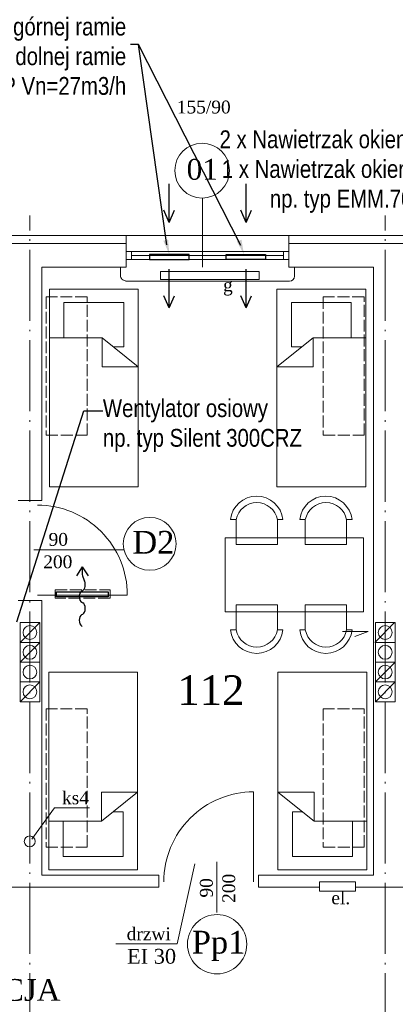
# Model space of a CAD drawing. Extents: x -26247 to 57310, y -7736 to 23659.
# Tile 6 of 15: x 18548 to 18929, y 9640 to 10636. Entities that reach past the tile are written whole.
import ezdxf
from ezdxf import colors
from ezdxf.entities.mleader import LeaderData, LeaderLine
from ezdxf.math import Vec2, Vec3

# ---------------------------------------------------------------- set-up
doc = ezdxf.new("R2010")
doc.units = 0
doc.header["$MEASUREMENT"] = 0
doc.linetypes.add('xref_PW-etapII$0$ACAD_ISO02W100', pattern=[15, 12, -3])
doc.linetypes.add('xref_PW-etapII$0$ACAD_ISO04W100', pattern=[30.5, 24, -3, 0.5, -3])
doc.layers.get('0').update_dxf_attribs({"color": 8, "linetype": 'CONTINUOUS'})
for name, color, linetype, lineweight in [('#2DL_SYM', 250, 'CONTINUOUS', 30), ('#Nawiew', 250, 'CONTINUOUS', 30), ('xref_PW-etapII$0$CIENKIE', 8, 'CONTINUOUS', 9), ('xref_PW-etapII$0$NAPIS', 8, 'CONTINUOUS', 9), ('xref_PW-etapII$0$OSIE', 8, 'xref_PW-etapII$0$ACAD_ISO04W100', 9), ('xref_PW-etapII$0$PRZERYW', 8, 'xref_PW-etapII$0$ACAD_ISO02W100', 9), ('xref_PW-etapII$0$SCIANY', 8, 'CONTINUOUS', 9), ('xref_PW-etapII$0$urzadzenia', 8, 'CONTINUOUS', 9), ('xref_PW-etapII$0$URZĄDZENIA', 8, 'CONTINUOUS', 9)]:
    doc.layers.add(name, color=color, linetype=linetype, lineweight=lineweight)
doc.layers.add('#WM_Tabelka pom', color=7, linetype='CONTINUOUS')
doc.layers.add('CIENKIE', color=8, linetype='CONTINUOUS')
doc.styles.get("Standard").update_dxf_attribs({"font": 'arial.ttf'})
doc.styles.add('xref_PW-etapII$0$NEWROMAN', font='TIMES.TTF')

# ---------------------------------------------------------------- blocks, each defined once
blk = doc.blocks.new('CPLS_455')
at = {"lineweight": 30}
for p, q in [((-0.4961523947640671, 0.008079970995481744), (-0.5, 1.13686837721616e-13)), ((-0.3038476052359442, 0.008079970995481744), (-0.2961523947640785, -0.008079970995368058)), ((-0.09615239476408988, 0.008079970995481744), (-0.1038476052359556, -0.008079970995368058)), ((0.09615239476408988, 0.008079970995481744), (0.1038476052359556, -0.008079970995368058)), ((0.5, 1.13686837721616e-13), (0.3500000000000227, 0.1000000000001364)), ((0.5, 1.13686837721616e-13), (0.3500000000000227, -0.09999999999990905)), ((0.5, 1.13686837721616e-13), (0.3710277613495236, 1.13686837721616e-13)), ((0.3307530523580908, -0.008468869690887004), (0.2591373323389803, -0.03998057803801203))]:
    blk.add_line(p, q, dxfattribs=at)
blk.add_arc((0.3710277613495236, -0.09999999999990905), 0.09999999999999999, 90, 113.7500250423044, dxfattribs=at)
for centre, major_axis, ratio, start_param, end_param in [((-0.3999999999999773, -0.00840329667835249), (-0.09999999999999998, 0), 0.5999999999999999, 3.419892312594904, 6.004885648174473), ((0, -0.00840329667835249), (-0.09999999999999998, 0), 0.6000000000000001, 3.419892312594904, 6.004885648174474), ((-0.1999999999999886, 0.008403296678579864), (0.09999999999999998, 9.999999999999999e-17), 0.6, 3.419892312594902, 6.004885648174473), ((0.1999999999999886, 0.008403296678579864), (0.09999999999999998, 0), 0.6000000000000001, 3.419892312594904, 5.345149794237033)]:
    blk.add_ellipse(centre, major_axis=major_axis, ratio=ratio, start_param=start_param, end_param=end_param, dxfattribs=at)
blk = doc.blocks.new('xref_PW-etapII$0$A$C783649DA')
at = {"layer": 'xref_PW-etapII$0$CIENKIE', "ltscale": 3}
for p, q in [((-2066.12620858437, 378.0229803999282), (-2088.880443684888, 346.338213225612)), ((-2030.696135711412, 378.02298039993), (-2066.12620858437, 378.0229803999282))]:
    blk.add_line(p, q, dxfattribs=at)
blk.add_circle((-2091.14903690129, 344.1705418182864), 5.5, dxfattribs=at)
at = {"layer": 'xref_PW-etapII$0$NAPIS', "lineweight": 25, "ltscale": 3, "style": 'xref_PW-etapII$0$NEWROMAN'}
blk.add_text('ks4', height=13, dxfattribs=at).set_placement((-2058.401435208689, 381.7273171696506))
blk = doc.blocks.new('xref_PW-etapII')
at = {"layer": 'xref_PW-etapII$0$CIENKIE', "color": 8, "ltscale": 3}
for p, q in [((40646.30064004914, 16239.80888814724), (40646.30064004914, 16309.88765112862)), ((40566.30064004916, 16271.80888814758), (40736.30064004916, 16271.80888814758)), ((40373.80064004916, 16263.80888814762), (40568.80064004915, 16263.80888814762)), ((40733.80064004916, 16263.80888814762), (40928.80064004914, 16263.80888814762)), ((40568.80064004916, 16255.67033162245), (40733.80064004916, 16255.67033162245)), ((40568.80064004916, 16247.67033162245), (40733.80064004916, 16247.67033162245)), ((40574.30064004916, 16255.67033162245), (40574.30064004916, 16247.67033162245)), ((40574.30064004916, 16251.67033162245), (40728.30064004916, 16251.67033162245)), ((40728.30064004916, 16255.67033162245), (40728.30064004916, 16247.67033162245)), ((40563.09293115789, 16240.23103689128), (40563.09293115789, 16231.23103689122)), ((40739.30064004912, 16239.80888814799), (40739.30064004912, 16230.80888814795)), ((40734.30064004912, 16225.80888814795), (40568.30064004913, 16225.80888814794)), ((40475.16226685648, 15953.94107963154), (40566.65014699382, 15953.94107963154)), ((40479.00182077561, 15908.2233130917), (40570.00182077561, 15908.2233130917)), ((40461.30064004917, 15860.29735957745), (40481.30064004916, 15880.29735957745)), ((40820.65541940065, 15860.29128293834), (40840.65541940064, 15880.29128293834)), ((40787.9045658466, 15871.27612120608), (40813.99241535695, 15871.27612120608)), ((40813.99241535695, 15871.27612120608), (40800.59597184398, 15866.34375380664)), ((40461.30064004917, 15840.29735957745), (40481.30064004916, 15860.29735957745)), ((40821.30064004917, 15820.29735957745), (40841.30064004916, 15840.29735957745)), ((40461.30064004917, 15800.29735957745), (40481.30064004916, 15820.29735957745)), ((40821.30064004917, 15800.29735957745), (40841.30064004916, 15820.29735957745)), ((40697.96412192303, 15618.10055725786), (40697.96412192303, 15709.10055725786)), ((40620.3940147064, 15555.27409156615), (40638.50506761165, 15636.12825558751)), ((40660.63480855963, 15587.09565592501), (40660.63480855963, 15638.36417953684)), ((40620.3940147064, 15555.27409156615), (40558.4035040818, 15555.27409156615))]:
    blk.add_line(p, q, dxfattribs=at)
at = {"layer": 'xref_PW-etapII$0$CIENKIE'}
blk.add_lwpolyline([(40764.61178895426, 15618.02282635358), (40801.09820210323, 15618.02282635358), (40801.09820210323, 15608.5694222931), (40764.61178895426, 15608.5694222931)], close=True, dxfattribs=at)
at = {"layer": 'xref_PW-etapII$0$CIENKIE', "ltscale": 3}
for centre, radius in [((40645.80501401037, 16337.60292598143), 27.71970608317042), ((40592.71697051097, 15960.01741200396), 26.76567023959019), ((40660.91790354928, 15554.96389982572), 30)]:
    blk.add_circle(centre, radius, dxfattribs=at)
at = {"layer": 'xref_PW-etapII$0$CIENKIE'}
for centre in [(40471.30064004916, 15870.29735957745), (40471.30064004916, 15850.29735957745), (40471.30064004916, 15830.29735957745), (40471.30064004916, 15810.29735957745)]:
    blk.add_circle(centre, 7, dxfattribs=at)
at = {"layer": 'xref_PW-etapII$0$CIENKIE', "ltscale": 2}
for centre in [(40831.30064004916, 15870.29735957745), (40831.30064004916, 15850.29735957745), (40831.30064004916, 15830.29735957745), (40831.30064004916, 15810.29735957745)]:
    blk.add_circle(centre, 7, dxfattribs=at)
at = {"layer": 'xref_PW-etapII$0$CIENKIE', "ltscale": 3}
for centre, radius, start, end in [((40568.09293115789, 16231.23103689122), 5, 180, 270.0000000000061), ((40734.30064004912, 16230.80888814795), 5, 270.000000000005, 0), ((40479.00182077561, 15908.2233130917), 91, 0, 90.00000000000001), ((40697.96412192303, 15618.10055725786), 91, 89.99999999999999, 180.0000000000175)]:
    blk.add_arc(centre, radius, start, end, dxfattribs=at)
at = {"layer": 'xref_PW-etapII$0$OSIE', "ltscale": 3}
for p, q in [((40471.30064004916, 14538.60882876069), (40471.30064004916, 16292.33902326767)), ((40831.30064004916, 14538.60882876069), (40831.30064004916, 16292.33902326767))]:
    blk.add_line(p, q, dxfattribs=at)
at = {"layer": 'xref_PW-etapII$0$PRZERYW'}
for points in [[(40529.19074162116, 16209.80888814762), (40487.69074162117, 16209.80888814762), (40487.69074162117, 16069.80888814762), (40529.19074162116, 16069.80888814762)], [(40809.94891227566, 16209.80888814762), (40768.44891227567, 16209.80888814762), (40768.44891227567, 16069.80888814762), (40809.94891227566, 16069.80888814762)], [(40496.91531809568, 15913.62438090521), (40552.53917697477, 15913.62438090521), (40552.53917697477, 15905.07230191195), (40496.91531809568, 15905.07230191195)], [(40529.19074162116, 15793.20325724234), (40487.69074162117, 15793.20325724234), (40487.69074162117, 15653.20325724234), (40529.19074162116, 15653.20325724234)], [(40809.94891227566, 15793.20325724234), (40768.44891227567, 15793.20325724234), (40768.44891227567, 15653.20325724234), (40809.94891227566, 15653.20325724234)]]:
    blk.add_lwpolyline(points, close=True, dxfattribs=at)
at = {"layer": 'xref_PW-etapII$0$SCIANY', "ltscale": 3}
for p, q in [((40376.30064004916, 16271.80888814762), (40566.30064004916, 16271.80888814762)), ((40568.80064004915, 16271.80888814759), (40568.80064004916, 16239.80888814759)), ((40733.80064004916, 16271.80888814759), (40733.80064004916, 16239.80888814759)), ((40736.30064004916, 16271.80888814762), (40928.80064004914, 16271.80888814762)), ((40483.30064004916, 16239.80888814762), (40568.80064004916, 16239.80888814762)), ((40736.30064004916, 16239.80888814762), (40819.30064004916, 16239.80888814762)), ((40459.30064004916, 16003.80888814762), (40483.30064004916, 16003.80888814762)), ((40483.30064004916, 15902.80888814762), (40459.30064004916, 15902.80888814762)), ((40483.30064004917, 15624.80888814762), (40601.96412192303, 15624.80888814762)), ((40601.96412192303, 15624.80888814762), (40601.96412192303, 15612.80888814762)), ((40702.96412192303, 15624.80888814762), (40702.96412192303, 15612.80888814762)), ((40702.96412192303, 15624.80888814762), (40819.30064004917, 15624.80888814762)), ((39980.6371581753, 15612.80888814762), (40601.96412192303, 15612.80888814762)), ((40702.96412192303, 15612.80888814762), (40764.61178895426, 15612.80888814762)), ((40801.09820210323, 15612.80888814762), (40959.6371581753, 15612.80888814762))]:
    blk.add_line(p, q, dxfattribs=at)
at = {"layer": 'xref_PW-etapII$0$SCIANY'}
for p, q in [((40483.30064004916, 16003.80888814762), (40483.30064004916, 16239.80888814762)), ((40819.30064004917, 15624.80888814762), (40819.30064004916, 16239.80888814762)), ((40483.30064004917, 15624.80888814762), (40483.30064004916, 15902.80888814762))]:
    blk.add_line(p, q, dxfattribs=at)
at = {"layer": 'xref_PW-etapII$0$urzadzenia', "ltscale": 3}
for p, q in [((40581.01153053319, 16217.80888814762), (40491.01153053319, 16217.80888814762)), ((40721.58974956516, 16217.80888814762), (40811.58974956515, 16217.80888814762)), ((40566.36026741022, 16204.29331556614), (40505.66279365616, 16204.29331556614)), ((40736.24101268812, 16204.29331556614), (40796.93848644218, 16204.29331556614)), ((40544.43675844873, 16168.58126824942), (40491.01153053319, 16168.58126824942)), ((40544.43675844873, 16168.58126824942), (40544.43675844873, 16139.13709372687)), ((40581.01153053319, 16139.13709372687), (40544.43675844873, 16168.58126824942)), ((40721.58974956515, 16139.13709372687), (40758.16452164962, 16168.58126824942)), ((40758.16452164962, 16168.58126824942), (40758.16452164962, 16139.13709372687)), ((40758.16452164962, 16168.58126824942), (40811.58974956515, 16168.58126824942)), ((40566.36026741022, 16159.24140696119), (40556.03848624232, 16159.24140696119)), ((40736.24101268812, 16159.24140696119), (40746.56279385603, 16159.24140696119)), ((40581.01153053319, 16139.13709372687), (40544.43675844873, 16139.13709372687)), ((40721.58974956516, 16139.13709372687), (40758.16452164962, 16139.13709372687)), ((40581.01153053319, 16017.80888814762), (40491.01153053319, 16017.80888814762)), ((40721.58974956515, 16017.80888814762), (40811.58974956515, 16017.80888814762)), ((40669.21563820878, 15966.2021191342), (40809.21563820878, 15966.2021191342)), ((40669.21563820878, 15966.2021191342), (40669.21563820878, 15891.20211913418)), ((40809.21563820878, 15966.2021191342), (40809.21563820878, 15891.2021191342)), ((40669.21563820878, 15891.20211913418), (40809.21563820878, 15891.2021191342)), ((40461.30064004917, 15880.29735957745), (40461.30064004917, 15800.29735957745)), ((40481.30064004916, 15880.29735957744), (40481.30064004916, 15800.29735957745)), ((40821.30064004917, 15880.29735957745), (40821.30064004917, 15800.29735957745)), ((40841.30064004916, 15880.29735957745), (40841.30064004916, 15800.29735957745)), ((40580.45296846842, 15830.24292113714), (40490.45296846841, 15830.24292113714)), ((40722.63680426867, 15830.24292113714), (40812.63680426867, 15830.24292113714)), ((40543.87819638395, 15679.47054103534), (40543.87819638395, 15708.91471555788)), ((40580.45296846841, 15708.91471555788), (40543.87819638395, 15679.47054103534)), ((40580.45296846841, 15708.91471555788), (40543.87819638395, 15708.91471555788)), ((40722.63680426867, 15708.91471555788), (40759.21157635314, 15679.47054103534)), ((40722.63680426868, 15708.91471555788), (40759.21157635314, 15708.91471555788)), ((40759.21157635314, 15679.47054103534), (40759.21157635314, 15708.91471555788)), ((40543.87819638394, 15679.47054103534), (40490.45296846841, 15679.47054103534)), ((40565.80170534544, 15688.81040232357), (40555.47992417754, 15688.81040232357)), ((40737.28806739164, 15688.81040232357), (40747.60984855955, 15688.81040232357)), ((40759.21157635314, 15679.47054103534), (40812.63680426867, 15679.47054103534)), ((40565.80170534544, 15643.75849371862), (40505.10423159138, 15643.75849371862)), ((40737.28806739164, 15643.75849371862), (40797.9855411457, 15643.75849371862)), ((40580.45296846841, 15630.24292113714), (40490.45296846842, 15630.24292113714)), ((40722.63680426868, 15630.24292113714), (40812.63680426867, 15630.24292113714))]:
    blk.add_line(p, q, dxfattribs=at)
at = {"layer": 'xref_PW-etapII$0$urzadzenia'}
for p, q in [((40491.01153053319, 16217.80888814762), (40491.01153053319, 16017.80888814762)), ((40581.01153053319, 16217.80888814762), (40581.01153053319, 16017.80888814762)), ((40721.58974956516, 16217.80888814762), (40721.58974956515, 16017.80888814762)), ((40811.58974956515, 16217.80888814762), (40811.58974956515, 16017.80888814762)), ((40505.66279365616, 16204.29331556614), (40505.66279365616, 16168.58126824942)), ((40566.36026741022, 16204.29331556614), (40566.36026741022, 16159.24140696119)), ((40566.36026741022, 16204.29331556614), (40566.36026741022, 16159.24140696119)), ((40736.24101268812, 16204.29331556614), (40736.24101268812, 16159.24140696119)), ((40736.24101268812, 16204.29331556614), (40736.24101268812, 16159.24140696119)), ((40796.93848644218, 16204.29331556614), (40796.93848644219, 16168.58126824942)), ((40461.30064004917, 15880.29735957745), (40481.30064004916, 15880.29735957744)), ((40461.30064004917, 15860.29735957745), (40481.30064004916, 15860.29735957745)), ((40461.30064004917, 15840.29735957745), (40481.30064004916, 15840.29735957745)), ((40490.45296846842, 15630.24292113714), (40490.45296846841, 15830.24292113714)), ((40580.45296846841, 15630.24292113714), (40580.45296846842, 15830.24292113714)), ((40722.63680426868, 15630.24292113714), (40722.63680426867, 15830.24292113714)), ((40812.63680426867, 15630.24292113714), (40812.63680426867, 15830.24292113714)), ((40461.30064004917, 15820.29735957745), (40481.30064004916, 15820.29735957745)), ((40461.30064004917, 15800.29735957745), (40481.30064004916, 15800.29735957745)), ((40505.10423159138, 15643.75849371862), (40505.10423159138, 15679.47054103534)), ((40565.80170534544, 15643.75849371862), (40565.80170534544, 15688.81040232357)), ((40565.80170534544, 15643.75849371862), (40565.80170534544, 15688.81040232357)), ((40737.28806739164, 15643.75849371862), (40737.28806739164, 15688.81040232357)), ((40797.9855411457, 15643.75849371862), (40797.98554114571, 15679.47054103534))]:
    blk.add_line(p, q, dxfattribs=at)
at = {"layer": 'xref_PW-etapII$0$urzadzenia', "ltscale": 2}
for p, q in [((40821.30064004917, 15880.29735957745), (40841.30064004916, 15880.29735957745)), ((40821.30064004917, 15860.29735957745), (40841.30064004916, 15860.29735957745)), ((40821.30064004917, 15840.29735957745), (40841.30064004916, 15840.29735957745)), ((40821.30064004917, 15820.29735957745), (40841.30064004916, 15820.29735957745)), ((40821.30064004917, 15800.29735957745), (40841.30064004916, 15800.29735957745))]:
    blk.add_line(p, q, dxfattribs=at)
at = {"layer": 'xref_PW-etapII$0$urzadzenia'}
blk.add_lwpolyline([(40603.73290012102, 16235.57195947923), (40703.73290012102, 16235.57195947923), (40703.73290012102, 16227.57195947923), (40603.73290012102, 16227.57195947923)], close=True, dxfattribs=at)
at = {"layer": 'xref_PW-etapII$0$URZĄDZENIA', "ltscale": 3}
blk.add_line((40733.80064004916, 16239.80888814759), (40739.30064004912, 16239.80888814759), dxfattribs=at)
at = {"layer": 'xref_PW-etapII$0$URZĄDZENIA'}
for points in [[(40722.18949350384, 15984.50734536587), (40727.58894389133, 15984.50734536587, 0.8950139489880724), (40674.52014287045, 15984.50734536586), (40680.22811566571, 15984.50734536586, -0.8255392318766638), (40722.11748327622, 15984.47096839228), (40722.11748327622, 15959.22417364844), (40680.22811566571, 15959.22417364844), (40680.22811566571, 15984.50734536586)], [(40792.29574438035, 15984.50734536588), (40797.69519476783, 15984.50734536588, 0.8950139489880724), (40744.62639374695, 15984.50734536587), (40750.33436654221, 15984.50734536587, -0.8255392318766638), (40792.22373415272, 15984.47096839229), (40792.22373415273, 15959.22417364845), (40750.33436654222, 15959.22417364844), (40750.33436654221, 15984.50734536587)], [(40722.18949350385, 15872.89689290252), (40727.58894389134, 15872.89689290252, -0.8950139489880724), (40674.52014287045, 15872.89689290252), (40680.22811566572, 15872.89689290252, 0.8255392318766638), (40722.11748327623, 15872.93326987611), (40722.11748327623, 15898.18006461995), (40680.22811566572, 15898.18006461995), (40680.22811566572, 15872.89689290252)], [(40792.29574438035, 15872.89689290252), (40797.69519476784, 15872.89689290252, -0.8950139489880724), (40744.62639374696, 15872.89689290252), (40750.33436654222, 15872.89689290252, 0.8255392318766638), (40792.22373415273, 15872.93326987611), (40792.22373415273, 15898.18006461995), (40750.33436654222, 15898.18006461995), (40750.33436654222, 15872.89689290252)]]:
    blk.add_lwpolyline(points, format="xyb", dxfattribs=at)
at = {"layer": 'xref_PW-etapII$0$urzadzenia', "ltscale": 3}
blk.add_blockref('xref_PW-etapII$0$A$C783649DA', (42562.21472114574, 15314.83714808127), dxfattribs=at)
at = {"layer": 'xref_PW-etapII$0$NAPIS', "lineweight": 25, "ltscale": 3, "style": 'xref_PW-etapII$0$NEWROMAN'}
for s, height, p in [('155/90', 13, (40620.17236242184, 16395.43431420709)), ('01', 21, (40630.1103541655, 16328.39951032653)), ('g', 13, (40667.00462953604, 16215.43086809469)), ('90', 13, (40490.23748407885, 15958.01615444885)), ('D2', 23, (40575.19978077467, 15950.10587184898)), ('200', 13, (40484.84079738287, 15935.30363397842)), ('112', 30, (40620.5746109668, 15797.01889577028)), ('el.', 13, (40776.7171599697, 15595.39231960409)), ('drzwi  ', 13, (40569.35047761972, 15558.97842833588)), ('Pp1', 23, (40635.41118676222, 15545.55144559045)), ('  EI 30', 15, (40558.3817721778, 15535.25715213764)), ('KOMUNIKACJA', 22, (40258.52471002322, 15497.72650914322))]:
    blk.add_text(s, height=height, dxfattribs=at).set_placement(p)
for s, p in [('90', (40656.55973374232, 15602.17087314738)), ('200', (40679.27225421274, 15596.77418645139))]:
    blk.add_text(s, height=13, rotation=90, dxfattribs=at).set_placement(p)

msp = doc.modelspace()

# ---------------------------------------------------------------- linework, layer by layer
at = {"layer": '#2DL_SYM'}
msp.add_lwpolyline([(18637.75327504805, 10052.3444306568), (18585.25327504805, 10052.3444306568), (18585.25327504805, 10057.3444306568), (18637.75327504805, 10057.3444306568)], close=True, dxfattribs=at)
at = {"layer": '#Nawiew'}
for p, q in [((18699.44375391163, 10430.85570263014), (18699.44375391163, 10469.98383992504)), ((18777.4803595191, 10430.85570263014), (18777.4803595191, 10469.98383992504)), ((18699.44375391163, 10430.85570263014), (18694.06048649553, 10443.23415508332)), ((18699.44375391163, 10430.85570263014), (18704.82702132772, 10443.23415508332)), ((18777.4803595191, 10430.85570263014), (18772.097092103, 10443.23415508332)), ((18777.4803595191, 10430.85570263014), (18782.86362693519, 10443.23415508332)), ((18699.44375391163, 10344.48171784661), (18699.44375391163, 10383.60985514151)), ((18777.4803595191, 10344.48171784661), (18777.4803595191, 10383.60985514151)), ((18699.44375391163, 10344.48171784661), (18694.06048649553, 10356.86017029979)), ((18699.44375391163, 10344.48171784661), (18704.82702132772, 10356.86017029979)), ((18777.4803595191, 10344.48171784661), (18772.097092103, 10356.86017029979)), ((18777.4803595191, 10344.48171784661), (18782.86362693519, 10356.86017029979))]:
    msp.add_line(p, q, dxfattribs=at)
for points in [[(18719.75609484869, 10398.46545833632), (18679.75609484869, 10398.46545833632), (18679.75609484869, 10393.46545833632), (18719.75609484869, 10393.46545833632)], [(18757.16801858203, 10398.46545833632), (18797.16801858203, 10398.46545833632), (18797.16801858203, 10393.46545833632), (18757.16801858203, 10393.46545833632)]]:
    msp.add_lwpolyline(points, close=True, dxfattribs=at)
at = {"layer": '#WM_Tabelka pom', "linetype": 'ByBlock', "lineweight": -2}
for p, q in [((18668.32140319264, 10611.05380129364), (18660.32140319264, 10611.05380129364)), ((18772.24685522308, 10407.63522019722), (18668.32140319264, 10611.05380129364)), ((18697.17972849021, 10408.24254656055), (18668.32140319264, 10611.05380129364)), ((18772.24685522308, 10407.63522019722), (18668.32140319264, 10611.05380129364))]:
    msp.add_line(p, q, dxfattribs=at)
at = {"layer": '#WM_Tabelka pom'}
for points in [[(18693.66280574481, 10412.39821929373), (18699.75609484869, 10398.46545833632), (18698.51090600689, 10413.62129895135)], [(18768.11964712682, 10411.81502630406), (18775.40243746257, 10398.46545833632), (18772.84290108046, 10413.45541409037)], [(18768.11964712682, 10411.81502630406), (18775.40243746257, 10398.46545833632), (18772.84290108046, 10413.45541409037)]]:
    msp.add_solid(points, dxfattribs=at)

# ---------------------------------------------------------------- block references
at = {"layer": '#2DL_SYM', "xscale": 60, "yscale": 60, "zscale": 60, "rotation": 90.00000000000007}
msp.add_blockref('CPLS_455', (18611.51891743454, 10052.45565349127), dxfattribs=at)
at = {"layer": 'CIENKIE', "ltscale": 3}
msp.add_blockref('xref_PW-etapII', (-21912.83858333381, -5854.204873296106), dxfattribs=at)

# ---------------------------------------------------------------- texts
at = {"layer": '#WM_Tabelka pom', "char_height": 18, "attachment_point": 9}
for s, insert in [('\\fArial Narrow|b0|i0|c238;2 x Nawietrzak okienny w górnej ramie\\P1 x Nawietrzak okienny w dolnej ramie \\Pnp. typ EMM.703.HP Vn=27m3/h', (18656.02152362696, 10554.66965953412)), ('{\\fArial Narrow|b0|i0|c238|p34;2 x Nawietrzak okienny w górnej ramie\\P1 x Nawietrzak okienny w dolnej ramie \\Pnp. typ EMM.703.HP Vn=27m3/h}', (19103.56657967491, 10440.64846891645))]:
    msp.add_mtext(s, dxfattribs=dict(at, insert=insert))

# ---------------------------------------------------------------- leaders
at = {"layer": '#WM_Tabelka pom'}
ml = msp.add_multileader_mtext('Standard', dxfattribs=at)
ml.set_content('\\fArial Narrow|b0|i0|c238;Wentylator osiowy\\Pnp. typ Silent 300CRZ', color=256)
ml.set_leader_properties()
ml.build(insert=Vec2(0, 0))
ml.multileader.update_dxf_attribs({"text_right_attachment_type": 6, "dogleg_length": 0.36, "arrow_head_size": 0.18})
ctx = ml.context
ctx.base_point, ctx.char_height, ctx.arrow_head_size, ctx.landing_gap_size, ctx.plane_origin = Vec3(18632.29384941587, 10240.43738250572), 18, 0.18, 0.09, Vec3(18632.38384941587, 10249.43738250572)
ctx.right_attachment = 6
notes = []
notes.append((ctx, [(0, (1, 1, 0), (18613.13950472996, 10240.44371830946), (1, 0), 19.15434468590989, [(0, [(18545.19948074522, 10026.59719124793)], 0, [])])]))
ctx.mtext.insert = Vec3(18632.38384941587, 10252.0833579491)
for ctx, leaders in notes:
    for number, flags, end, landing, length, lines in leaders:
        leader = LeaderData()
        leader.index, (leader.has_last_leader_line, leader.has_dogleg_vector, leader.attachment_direction) = number, flags
        leader.last_leader_point, leader.dogleg_vector, leader.dogleg_length = Vec3(end), Vec3(landing), length
        for number, points, colour, breaks in lines:
            line = LeaderLine()
            line.index, line.vertices, line.color, line.breaks = number, Vec3.list(points), colors.encode_raw_color(colour), breaks
            leader.lines.append(line)
        ctx.leaders.append(leader)

doc.saveas('drawing.dxf')
